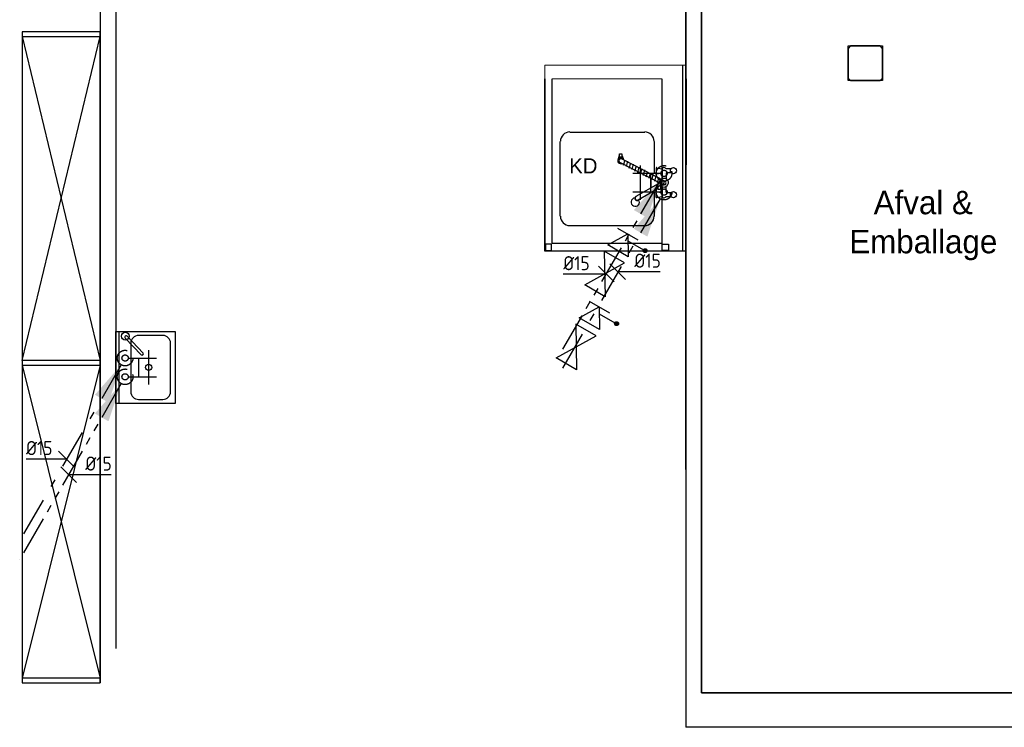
# Model space of a CAD drawing. Header units: millimetres. Extents: x -110 to 230337154, y -20 to 1103899040.
# Tile 33 of 58: x 115164261 to 115170566, y 551945452 to 551949980. Entities that reach past the tile are written whole.
import ezdxf
from ezdxf.enums import TextEntityAlignment as Align

# ---------------------------------------------------------------- set-up
doc = ezdxf.new("R2010")
doc.units = ezdxf.units.MM
doc.header["$LTSCALE"] = 50
for name, pattern in [('2322109', [10, 5, -2, 1, -2]), ('2322109_a', [10, 5, -2, 1, -2]), ('2322110', [10, 5, -1, 1, -1, 1, -1]), ('2322110_a', [10, 5, -1, 1, -1, 1, -1])]:
    doc.linetypes.add(name, pattern=pattern)
doc.layers.get('0').update_dxf_attribs({"lineweight": 5})
for name, color, linetype in [('2D APPARATUUR', 7, 'Continuous'), ('ONDERLEGGER 2023-04-11 BOUWKUNDIG', 7, 'Continuous'), ('ONDERLEGGER BOUWKUNDIG', 7, 'Continuous'), ('ONDERLEGGER Text', 7, 'Continuous'), ('WL531---', 5, '2322109'), ('WL532---', 1, '2322110'), ('WL561---', 4, 'Continuous'), ('WM531---', 1, 'Continuous'), ('WM532---', 1, 'Continuous')]:
    doc.layers.add(name, color=color, linetype=linetype)
doc.layers.add('CAG RENVOOI STAMP', color=2, linetype='Continuous', lineweight=20)
doc.styles.add('B-01', font='b-gbp')
doc.styles.add('BURO-018', font='BUROFONT', dxfattribs={"height": 1.8})
doc.styles.add('DVD_VBC_Arial', font='arial.ttf')
doc.styles.add('HTC', font='GOTHIC.TTF', dxfattribs={"height": 150})
doc.styles.add('STABICAD-018', font='ISOCP.SHX', dxfattribs={"height": 90})

# ---------------------------------------------------------------- blocks, each defined once
blk = doc.blocks.new('LMASW T')
at = {"layer": '2D APPARATUUR'}
blk.add_line((3.637978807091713e-12, -20), (460.0000000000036, -20), dxfattribs=at)
blk.add_lwpolyline([(0, -379.9999999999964), (0, 0), (460.0000000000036, 0), (460, -380)], close=True, dxfattribs=at)
for points in [[(417.9840962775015, -59.65640469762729), (417.9840962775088, -59.65640469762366), (310.3746371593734, -161.2827564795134), (310.3746371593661, -161.282756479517, 0.9999999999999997), (322.0469455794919, -173.6422555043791), (322.0469455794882, -173.6422555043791), (429.6564046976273, -72.01590372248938, 1)], [(25.00000000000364, -144.9999999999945), (24.99999999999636, -299.9999999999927, 0.4142135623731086), (74.99999999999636, -349.9999999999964), (385, -349.9999999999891, 0.414213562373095), (435, -299.9999999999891), (435, -144.9999999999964, 0.4142135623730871), (385.0000000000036, -94.99999999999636), (75.00000000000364, -94.99999999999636, 0.4142135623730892)]]:
    blk.add_lwpolyline(points, format="xyb", close=True, dxfattribs=at)
for centre, radius in [((430, -59.99999999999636), 25.02167868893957), ((230.0000000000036, -209.9999999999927), 20)]:
    blk.add_circle(centre, radius, dxfattribs=at)
blk = doc.blocks.new('HANDENWASBAK LMASW')
blk.add_blockref('LMASW T', (0, 3.728928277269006e-11))
blk = doc.blocks.new('*U257')
at = {"color": 0, "linetype": '2322109'}
blk.add_circle((0, 0), 20, dxfattribs=at)
at = {"color": 2, "style": 'DVD_VBC_Arial'}
for tag in ['SECTIONCODE', 'CODE', 'CODE2', 'INDICATIONTEXT', 'POSITIONCODE', 'LABEL']:
    blk.add_attdef(tag, (0, 0), '', height=1.2, dxfattribs=at)
at = {"color": 1, "style": 'DVD_VBC_Arial'}
blk.add_attdef('PRODUCTCODE', (0, 0), '', height=1.8, dxfattribs=at)
blk = doc.blocks.new('*U258')
at = {"color": 0, "linetype": '2322110'}
blk.add_circle((0, 0), 20, dxfattribs=at)
at = {"color": 2, "style": 'DVD_VBC_Arial'}
for tag in ['SECTIONCODE', 'CODE', 'CODE2', 'INDICATIONTEXT', 'POSITIONCODE', 'LABEL']:
    blk.add_attdef(tag, (0, 0), '', height=1.2, dxfattribs=at)
at = {"color": 1, "style": 'DVD_VBC_Arial'}
blk.add_attdef('PRODUCTCODE', (0, 0), '', height=1.8, dxfattribs=at)
blk = doc.blocks.new('TAP_MIXER_BATH_120_COLD')
at = {"color": 0, "linetype": 'Continuous'}
for p, q in [((-50, 129.9999999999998), (170, 129.9999999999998)), ((0, 0), (0, 179.9999999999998)), ((120, 0), (120, 179.9999999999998)), ((-5.684341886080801e-14, 64.99999999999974), (120, 64.99999999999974))]:
    blk.add_line(p, q, dxfattribs=at)
blk = doc.blocks.new('*U259')
at = {"color": 0, "linetype": '2322109'}
blk.add_circle((0, 0), 20, dxfattribs=at)
at = {"color": 2, "style": 'DVD_VBC_Arial'}
for tag in ['SECTIONCODE', 'CODE', 'CODE2', 'INDICATIONTEXT', 'POSITIONCODE', 'LABEL']:
    blk.add_attdef(tag, (0, 0), '', height=1.2, dxfattribs=at)
at = {"color": 1, "style": 'DVD_VBC_Arial'}
blk.add_attdef('PRODUCTCODE', (0, 0), '', height=1.8, dxfattribs=at)
blk = doc.blocks.new('*U260')
at = {"color": 0, "linetype": '2322110'}
blk.add_circle((0, 0), 20, dxfattribs=at)
at = {"color": 2, "style": 'DVD_VBC_Arial'}
for tag in ['SECTIONCODE', 'CODE', 'CODE2', 'INDICATIONTEXT', 'POSITIONCODE', 'LABEL']:
    blk.add_attdef(tag, (0, 0), '', height=1.2, dxfattribs=at)
at = {"color": 1, "style": 'DVD_VBC_Arial'}
blk.add_attdef('PRODUCTCODE', (0, 0), '', height=1.8, dxfattribs=at)
blk = doc.blocks.new('*U349')
at = {"linetype": '2322109'}
blk.add_hatch(color=2, dxfattribs=at).paths.add_polyline_path([(-25, -43.30127012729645), (-106.6987298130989, -284.8076211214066), (-193.3012701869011, -234.8076211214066)], flags=0)
at = {"color": 0, "linetype": '2322109'}
blk.add_line((0, 0), (0, 0, 1), dxfattribs=at)
at = {"color": 2, "linetype": '2322109_a'}
blk.add_line((-25, -43.30127012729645, 1), (-675, -1169.134295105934, 1), dxfattribs=at)
at = {"color": 2, "linetype": '2322109'}
blk.add_circle((0, 0, 1), 50, dxfattribs=at)
at = {"color": 2}
for tag, p, style in [('SECTIONCODE', (150, 150), 'DVD_VBC_Arial'), ('POSITIONCODE', (150, 150), 'DVD_VBC_Arial'), ('CODE', (0, 100), 'STABICAD-018'), ('FLOORCODE', (0, 0, -50), 'STABICAD-018')]:
    blk.add_attdef(tag, p, '', height=1.2, dxfattribs=dict(at, style=style))
blk = doc.blocks.new('*U350')
at = {"linetype": '2322110'}
blk.add_hatch(color=2, dxfattribs=at).paths.add_polyline_path([(-25, -43.30127012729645), (-106.6987298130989, -284.8076211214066), (-193.3012701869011, -234.8076211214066)], flags=0)
at = {"color": 0, "linetype": '2322110'}
blk.add_line((0, 0), (0, 0, 1), dxfattribs=at)
at = {"color": 2, "linetype": '2322110_a'}
blk.add_line((-25, -43.30127012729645, 1), (-675, -1169.134295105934, 1), dxfattribs=at)
at = {"color": 2, "linetype": '2322110'}
blk.add_circle((0, 0, 1), 50, dxfattribs=at)
at = {"color": 2}
for tag, p, style in [('SECTIONCODE', (150, 150), 'DVD_VBC_Arial'), ('POSITIONCODE', (150, 150), 'DVD_VBC_Arial'), ('CODE', (0, 100), 'STABICAD-018'), ('FLOORCODE', (0, 0, -50), 'STABICAD-018')]:
    blk.add_attdef(tag, p, '', height=1.2, dxfattribs=dict(at, style=style))
blk = doc.blocks.new('*U351')
at = {"linetype": '2322109'}
blk.add_hatch(color=2, dxfattribs=at).paths.add_polyline_path([(-25, -43.30127012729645), (-106.6987298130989, -284.8076211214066), (-193.3012701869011, -234.8076211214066)], flags=0)
at = {"color": 0, "linetype": '2322109'}
blk.add_line((0, 0), (0, 0, 1), dxfattribs=at)
at = {"color": 2, "linetype": '2322109_a'}
blk.add_line((-25, -43.30127012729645, 1), (-675, -1169.134295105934, 1), dxfattribs=at)
at = {"color": 2, "linetype": '2322109'}
blk.add_circle((0, 0, 1), 50, dxfattribs=at)
at = {"color": 2}
for tag, p, style in [('SECTIONCODE', (150, 150), 'DVD_VBC_Arial'), ('POSITIONCODE', (150, 150), 'DVD_VBC_Arial'), ('CODE', (0, 100), 'STABICAD-018'), ('FLOORCODE', (0, 0, -50), 'STABICAD-018')]:
    blk.add_attdef(tag, p, '', height=1.2, dxfattribs=dict(at, style=style))
blk = doc.blocks.new('*U353')
at = {"color": 0, "linetype": 'Continuous'}
for p, q in [((-43.12544050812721, 0), (-258.8533625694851, 0)), ((-50, 50), (49.99999999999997, -50)), ((0, 0), (-43.12544050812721, 5.281343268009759e-15))]:
    blk.add_line(p, q, dxfattribs=at)
at = {"color": 0, "linetype": 'Continuous', "style": 'STABICAD-018'}
blk.add_text('%%c15', height=90, dxfattribs=at).set_placement((-258.8533625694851, 25))
at = {"color": 2, "style": 'DVD_VBC_Arial'}
blk.add_attdef('CODE', (0, 0), '', height=1.2, dxfattribs=at)
blk = doc.blocks.new('*U355')
at = {"color": 0, "linetype": 'Continuous'}
for p, q in [((-59.22900994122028, 0), (-274.9569320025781, 0)), ((0, 0), (-59.22900994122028, 7.253461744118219e-15)), ((-50, 50), (49.99999999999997, -50))]:
    blk.add_line(p, q, dxfattribs=at)
at = {"color": 0, "linetype": 'Continuous', "style": 'STABICAD-018'}
blk.add_text('%%c15', height=90, dxfattribs=at).set_placement((-274.9569320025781, 25))
at = {"color": 2, "style": 'DVD_VBC_Arial'}
blk.add_attdef('CODE', (0, 0), '', height=1.2, dxfattribs=at)
blk = doc.blocks.new('*U356')
at = {"color": 0, "linetype": 'Continuous'}
for p, q in [((50, -50), (-49.99999999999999, 49.99999999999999)), ((0, 0), (56.38032364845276, 0)), ((56.38032364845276, 0), (272.1082457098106, 0))]:
    blk.add_line(p, q, dxfattribs=at)
at = {"color": 0, "linetype": 'Continuous', "style": 'STABICAD-018'}
blk.add_text('%%c15', height=90, dxfattribs=at).set_placement((106.3803236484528, 25))
at = {"color": 2, "style": 'DVD_VBC_Arial'}
blk.add_attdef('CODE', (0, 0), '', height=1.2, dxfattribs=at)
blk = doc.blocks.new('*U352')
at = {"linetype": '2322110'}
blk.add_hatch(color=2, dxfattribs=at).paths.add_polyline_path([(-25, -43.30127012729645), (-106.6987298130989, -284.8076211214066), (-193.3012701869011, -234.8076211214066)], flags=0)
at = {"color": 0, "linetype": '2322110'}
blk.add_line((0, 0), (0, 0, 1), dxfattribs=at)
at = {"color": 2, "linetype": '2322110_a'}
blk.add_line((-25, -43.30127012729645, 1), (-675, -1169.134295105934, 1), dxfattribs=at)
at = {"color": 2, "linetype": '2322110'}
blk.add_circle((0, 0, 1), 50, dxfattribs=at)
at = {"color": 2}
for tag, p, style in [('SECTIONCODE', (150, 150), 'DVD_VBC_Arial'), ('POSITIONCODE', (150, 150), 'DVD_VBC_Arial'), ('CODE', (0, 100), 'STABICAD-018'), ('FLOORCODE', (0, 0, -50), 'STABICAD-018')]:
    blk.add_attdef(tag, p, '', height=1.2, dxfattribs=dict(at, style=style))
blk = doc.blocks.new('*U614')
at = {"color": 0, "linetype": 'Continuous'}
for p, q in [((50, -50), (-49.99999999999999, 49.99999999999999)), ((0, 0), (56.23576839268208, 0)), ((56.23576839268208, 0), (271.9636904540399, 0))]:
    blk.add_line(p, q, dxfattribs=at)
at = {"color": 0, "linetype": 'Continuous', "style": 'STABICAD-018'}
blk.add_text('%%c15', height=90, dxfattribs=at).set_placement((106.2357683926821, 25))
at = {"color": 2, "style": 'DVD_VBC_Arial'}
blk.add_attdef('CODE', (0, 0), '', height=1.2, dxfattribs=at)
blk = doc.blocks.new('PI_SYM128')
blk.add_hatch(color=0).paths.add_polyline_path([(0.25, -3, 1), (0.75, -3, 1)])
at = {"color": 0, "linetype": 'Continuous'}
for p, q in [((-1.25, -1.5), (-1.25, 1.5)), ((-1.25, 1.5), (1.25, 0)), ((1.25, 1.5), (1.25, -1.5)), ((1.25, 0), (-1.25, -1.5))]:
    blk.add_line(p, q, dxfattribs=at)
at = {"color": 0}
blk.add_line((0.5, -0.45), (0.5, -2.75), dxfattribs=at)
blk.add_circle((0.5, -3), 0.25, dxfattribs=at)
at = {"color": 0, "linetype": 'Continuous', "style": 'BURO-018'}
blk.add_attdef('PRODUCTCODE', text='', height=1.8, dxfattribs=at).set_placement((0, 0), align=Align.MIDDLE)
blk = doc.blocks.new('PI_SYM115')
at = {"color": 0, "linetype": 'Continuous'}
for p, q in [((-2.5, 1.5), (2.5, -1.5)), ((-2.5, -1.5), (-2.5, 1.5)), ((2.5, 1.5), (-2.5, -1.5)), ((2.5, -1.5), (2.5, 1.5))]:
    blk.add_line(p, q, dxfattribs=at)
at = {"color": 0, "linetype": 'Continuous', "style": 'BURO-018'}
blk.add_attdef('PRODUCTCODE', text='', height=1.8, dxfattribs=at).set_placement((0, 0), align=Align.MIDDLE)

msp = doc.modelspace()

# ---------------------------------------------------------------- linework, layer by layer
for p, q in [((115167623.8286274, 551949601.097855), (115167623.8286274, 551949689.1223693)), ((115167623.8286274, 551949689.1223693), (115168526.99, 551949689.1223693)), ((115167670.6199791, 551949601.097855), (115168372.490254, 551949601.097855))]:
    msp.add_line(p, q)
at = {"layer": '2D APPARATUUR', "color": 251, "true_color": 0x636466}
for p, q in [((115164277.502662, 551947799.1481948), (115164777.5022081, 551949871.9733009)), ((115164277.5031102, 551949871.9743587), (115164777.5026644, 551947799.1480938)), ((115164777.5022081, 551947769.1469748), (115164277.5017916, 551945767.2251058)), ((115164277.5031102, 551947769.1470555), (115164777.5022185, 551945767.2252481))]:
    msp.add_line(p, q, dxfattribs=at)
at = {"layer": '2D APPARATUUR'}
for p, q in [((115168506.99, 551948499.9973255), (115168506.99, 551949689.1223693)), ((115168526.99, 551948499.9973255), (115168506.99, 551948499.9973255))]:
    msp.add_line(p, q, dxfattribs=at)
at = {"layer": '2D APPARATUUR', "color": 251, "true_color": 0x636466}
for points in [[(115164277.5031102, 551949901.9749753), (115164277.5031102, 551945737.2238858), (115164777.5022081, 551945737.2238858), (115164777.5022081, 551949901.9749753)], [(115164277.5031102, 551949901.9743098), (115164277.5031102, 551949871.9730898), (115164777.5026563, 551949871.9730898), (115164777.5026563, 551949901.9743098)], [(115164277.5031102, 551947799.1493198), (115164277.5031102, 551947769.1480997), (115164777.5026563, 551947769.1480997), (115164777.5026563, 551947799.1493198)], [(115164277.5031102, 551945767.2251058), (115164277.5031102, 551945737.2238858), (115164777.5026563, 551945737.2238858), (115164777.5026563, 551945767.2251058)]]:
    msp.add_lwpolyline(points, close=True, dxfattribs=at)
at = {"layer": '2D APPARATUUR'}
for points in [[(115168527.6722418, 551949601.6684959), (115168526.99, 551948499.9973255), (115167623.8286274, 551948499.9973255), (115167623.8286274, 551949601.097855), (115167623.8286274, 551948499.9973255)], [(115168372.490254, 551949601.097855), (115168372.490254, 551948547.6715329), (115167670.6199791, 551948547.6715329), (115167670.6199791, 551949601.097855)], [(115167782.7426519, 551949261.4367241), (115168263.0161482, 551949261.4367241)], [(115167722.7084649, 551948722.0118965), (115167722.7084649, 551949201.402537)], [(115168323.0503352, 551949201.402537), (115168323.0503352, 551948993.9314495)], [(115168094.3907111, 551949091.0455756), (115168101.4535566, 551949113.9998236)], [(115168117.3449591, 551949113.9998236), (115168124.4078046, 551949091.0455756)], [(115168383.0845223, 551948924.1858499), (115168104.1021237, 551949066.3256162)], [(115168392.7959349, 551948948.0229535), (115168115.5792477, 551949089.2798642)], [(115168127.9392274, 551949048.6685023), (115168137.65064, 551949083.0998744)], [(115168145.5963412, 551949039.8399454), (115168156.1906095, 551949074.2713175)], [(115168164.1363107, 551949030.1285329), (115168173.8477233, 551949064.5599048)], [(115168182.6762802, 551949021.299976), (115168192.3876929, 551949055.7313479)], [(115168200.3333941, 551949011.5885633), (115168210.0448067, 551949046.0199353)], [(115168218.8733636, 551949002.7600064), (115168228.5847762, 551949037.1913784)], [(115168236.5304774, 551948993.9314495), (115168246.2418901, 551949027.4799658)], [(115168255.070447, 551948984.2200369), (115168264.7818596, 551949018.6514089)], [(115168272.7275608, 551948975.39148), (115168283.3218291, 551949008.9399962)], [(115168291.2675303, 551948965.6800674), (115168300.9789429, 551949000.1114393)], [(115168309.8074999, 551948956.8515104), (115168319.5189125, 551948991.2828825)], [(115168337.1760263, 551949031.0113885), (115168337.1760263, 551948995.6971608)], [(115168338.9417377, 551949032.7771), (115168374.2559653, 551949025.7142544), (115168374.2559653, 551948961.2657889)], [(115168338.9417377, 551948993.9314495), (115168374.2559653, 551949000.1114393)], [(115168372.490254, 551949000.1114393), (115168372.490254, 551948960.3829333)], [(115168431.6415853, 551949025.7142544), (115168398.093069, 551949025.7142544)], [(115168399.8587804, 551948996.5800166), (115168399.8587804, 551948961.2657889)], [(115168431.6415853, 551949000.1114393), (115168403.3902032, 551949000.1114393)], [(115168348.6531503, 551948929.4829841), (115168207.3962396, 551948848.2602603)], [(115168302.7446543, 551948965.6800674), (115168302.7446543, 551948902.1144576)], [(115168327.4646137, 551948947.1400979), (115168337.1760263, 551948981.5714698)], [(115168346.0045832, 551948938.311541), (115168355.7159958, 551948972.7429129)], [(115168363.661697, 551948921.5372828), (115168363.661697, 551948894.1687564), (115168348.6531503, 551948894.1687564), (115168348.6531503, 551948941.8429637)], [(115168363.661697, 551948928.6001283), (115168373.3731097, 551948963.0315003)], [(115168382.2016666, 551948919.7715714), (115168391.9130792, 551948954.2029433)], [(115168348.6531503, 551948900.3487462), (115168220.639075, 551948826.188868)], [(115168323.0503352, 551948872.9802197), (115168323.0503352, 551948722.0118965)], [(115168337.1760263, 551948842.9631262), (115168337.1760263, 551948877.3944982)], [(115168374.2559653, 551948911.8258702), (115168374.2559653, 551948847.3774047), (115168338.9417377, 551948840.3145591)], [(115168338.9417377, 551948880.0430653), (115168374.2559653, 551948872.9802197)], [(115168371.6073983, 551948913.5915816), (115168363.661697, 551948908.2944474)], [(115168372.490254, 551948912.7087258), (115168372.490254, 551948872.9802197)], [(115168399.8587804, 551948876.5116425), (115168399.8587804, 551948911.8258702)], [(115168431.6415853, 551948872.9802197), (115168403.3902032, 551948872.9802197)], [(115168431.6415853, 551948847.3774047), (115168398.093069, 551948847.3774047)], [(115168263.0161482, 551948661.9777094), (115167782.7426519, 551948661.9777094)]]:
    msp.add_lwpolyline(points, dxfattribs=at)
for points in [[(115168117.3449591, 551949122.8283805), (115168117.3449591, 551949100.7569882), (115168101.4535566, 551949100.7569882), (115168101.4535566, 551949122.8283805)], [(115167667.0885563, 551948544.1401101), (115167627.3600502, 551948544.1401101), (115167627.3600502, 551948503.5287483), (115167667.0885563, 551948503.5287483)], [(115168415.7501829, 551948544.1401101), (115168415.7501829, 551948503.5287483), (115168376.0216767, 551948503.5287483), (115168376.0216767, 551948544.1401101)]]:
    msp.add_lwpolyline(points, close=True, dxfattribs=at)
msp.add_lwpolyline([(115168383.710354, 551948924.9638667, 0.359049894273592), (115168398.6454913, 551948931.4577736, 0.399713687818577), (115168393.6108743, 551948948.3723439)], format="xyb", dxfattribs=at)
for centre, radius in [((115168447.2756788, 551949014.0808533), 19.86424952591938), ((115168447.2756788, 551948860.4576762), 19.86424952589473)]:
    msp.add_circle(centre, radius, dxfattribs=at)
for centre, radius, start, end in [((115167783.341251, 551949202.1372027), 59.59275875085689, 90, 180.0000008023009), ((115168263.6340578, 551949202.1372027), 59.59275875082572, 359.9999995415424, 90.00000042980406), ((115168110.0108831, 551949078.532022), 19.86424734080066, 13.15611696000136, 292.8460865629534), ((115168110.0108805, 551949078.5320085), 12.80141532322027, 62.14419613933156, 243.0011450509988), ((115168339.5627667, 551948996.4228368), 2.207115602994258, 179.9997895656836, 281.0689222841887), ((115168339.5627985, 551949031.7388736), 2.207137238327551, 78.94235991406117, 180.0001732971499), ((115168387.2392501, 551949021.1441598), 12.80139937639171, 25.16417246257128, 180.0000016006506), ((115168404.0139517, 551948997.305699), 3.972852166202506, 90.00002256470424, 179.9999759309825), ((115168387.2392511, 551948937.2692688), 27.8099595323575, 180.2911374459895, 125.7110563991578), ((115168339.5627882, 551948878.1156979), 2.207130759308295, 78.93107795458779, 180.0002104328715), ((115168404.0139517, 551948877.2328374), 3.972852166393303, 180.000022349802, 269.9999774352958), ((115168202.7147814, 551948812.7816594), 26.92711598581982, 96.26772984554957, 33.82142045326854), ((115168215.0752062, 551948837.5025196), 14.56713391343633, 89.76383424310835, 330.2380313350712), ((115168215.0752021, 551948837.5025325), 12.80141101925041, 119.9981871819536, 299.9981605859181), ((115168339.5627664, 551948843.6825167), 2.207115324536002, 179.999826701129, 281.0576408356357), ((115168387.2392404, 551948853.3948337), 12.80140498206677, 179.9999978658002, 334.8358275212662), ((115167783.341251, 551948722.7268026), 59.59275875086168, 179.9999995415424, 269.9999995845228), ((115168263.6340578, 551948722.7268026), 59.59275875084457, 270, 4.58457659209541e-07)]:
    msp.add_arc(centre, radius, start, end, dxfattribs=at)
at = {"layer": 'ONDERLEGGER 2023-04-11 BOUWKUNDIG'}
msp.add_line((115168526.99, 551947101.6038182), (115168526.99, 551950853.6038182), dxfattribs=at)
at = {"layer": 'ONDERLEGGER BOUWKUNDIG'}
for p, q in [((115164777.5026563, 551953873.2238858), (115164777.5026563, 551945737.2238858)), ((115164877.5026563, 551953607.2238858), (115164877.5026563, 551945957.2238858)), ((115168526.99, 551953588.005), (115168526.99, 551945452.005)), ((115168626.99, 551945672.005), (115168626.99, 551953322.005)), ((115168626.99, 551953322.005), (115168626.99, 551945672.005)), ((115169580.99, 551949812.005), (115169565.99, 551949797.005)), ((115169565.99, 551949592.005), (115169565.99, 551949812.005)), ((115169565.99, 551949812.005), (115169785.99, 551949812.005)), ((115169770.99, 551949812.005), (115169580.99, 551949812.005)), ((115169785.99, 551949797.005), (115169770.99, 551949812.005)), ((115169785.99, 551949812.005), (115169785.99, 551949592.005)), ((115169565.99, 551949797.005), (115169565.99, 551949607.005)), ((115169785.99, 551949607.005), (115169785.99, 551949797.005)), ((115169565.99, 551949607.005), (115169580.99, 551949592.005)), ((115169785.99, 551949592.005), (115169565.99, 551949592.005)), ((115169580.99, 551949592.005), (115169770.99, 551949592.005)), ((115169770.99, 551949592.005), (115169785.99, 551949607.005)), ((115171466.99, 551945672.005), (115168626.99, 551945672.005)), ((115168626.99, 551945672.005), (115171466.99, 551945672.005)), ((115171566.99, 551945452.005), (115168526.99, 551945452.005))]:
    msp.add_line(p, q, dxfattribs=at)

# ---------------------------------------------------------------- block references
at = {"rotation": 89.99999999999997}
msp.add_blockref('HANDENWASBAK LMASW', (115164877.5026563, 551947524.9723564), dxfattribs=at)
at = {"layer": 'WL531---', "color": 2, "linetype": '2322109'}
for p, rotation in [((115168367.0573729, 551948876.9872574, 700), 89.99999999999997), ((115164956.3025391, 551947814.9723564, 700), 270)]:
    msp.add_blockref('TAP_MIXER_BATH_120_COLD', p, dxfattribs=dict(at, rotation=rotation))
at = {"layer": 'WL531---', "linetype": '2322109'}
for name, p in [('*U349', (115168387.0573729, 551948876.9872574, 700)), ('*U351', (115164936.3025391, 551947814.9723564, 700))]:
    msp.add_blockref(name, p, dxfattribs=at)
at = {"layer": 'WL531---', "linetype": '2322109', "rotation": 180}
for name, p in [('*U259', (115168387.0573729, 551948876.9872574, 700)), ('*U257', (115164936.3025391, 551947814.9723564, 700))]:
    msp.add_blockref(name, p, dxfattribs=at)
at = {"layer": 'WL532---', "linetype": '2322110'}
for name, p in [('*U350', (115168387.0573729, 551948996.9872574, 700)), ('*U352', (115164936.3025391, 551947694.9723564, 700))]:
    msp.add_blockref(name, p, dxfattribs=at)
at = {"layer": 'WL532---', "linetype": '2322110', "rotation": 180}
for name, p in [('*U260', (115168387.0573729, 551948996.9872574, 700)), ('*U258', (115164936.3025391, 551947694.9723564, 700))]:
    msp.add_blockref(name, p, dxfattribs=at)
at = {"layer": 'WL561---', "color": 2, "linetype": 'Continuous'}
for name, p, xscale, yscale, zscale, rotation in [('PI_SYM128', (115168123.4848773, 551948555.3378047, 701), 50, 50, 50, 60.00000124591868), ('PI_SYM115', (115168006.868667, 551948353.3525921, 701), 49.99999999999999, 49.99999999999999, 49.99999999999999, 60.00000111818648), ('PI_SYM128', (115167940.6347371, 551948088.3031468, 701), 50, 50, 50, 60.00000124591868), ('PI_SYM115', (115167824.0185268, 551947886.3179343, 701), 49.99999999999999, 49.99999999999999, 49.99999999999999, 60.00000111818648)]:
    msp.add_blockref(name, p, dxfattribs=dict(at, xscale=xscale, yscale=yscale, zscale=zscale, rotation=rotation))
at = {"layer": 'WM531---', "linetype": 'Continuous'}
for name, p in [('*U355', (115168016.588609, 551948352.1173044, 700)), ('*U353', (115164560.8388474, 551947168.7646887, 700))]:
    msp.add_blockref(name, p, dxfattribs=at)
at = {"layer": 'WM532---', "linetype": 'Continuous'}
for name, p in [('*U356', (115168090.5327239, 551948368.1743183, 700)), ('*U614', (115164575.2672197, 551947069.6408399, 700))]:
    msp.add_blockref(name, p, dxfattribs=at)

# ---------------------------------------------------------------- texts
at = {"layer": 'CAG RENVOOI STAMP', "style": 'B-01'}
msp.add_text('KD', height=97.22222222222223, dxfattribs=at).set_placement((115167780.1414434, 551949045.089449), align=Align.MIDDLE_LEFT)
at = {"layer": 'ONDERLEGGER Text', "insert": (115170046.99, 551948662.7445992), "char_height": 150, "attachment_point": 5, "style": 'HTC'}
msp.add_mtext_dynamic_manual_height_columns('Afval &\\PEmballage', width=2656.766906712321, gutter_width=875, heights=[0], dxfattribs=at)

doc.saveas('drawing.dxf')
